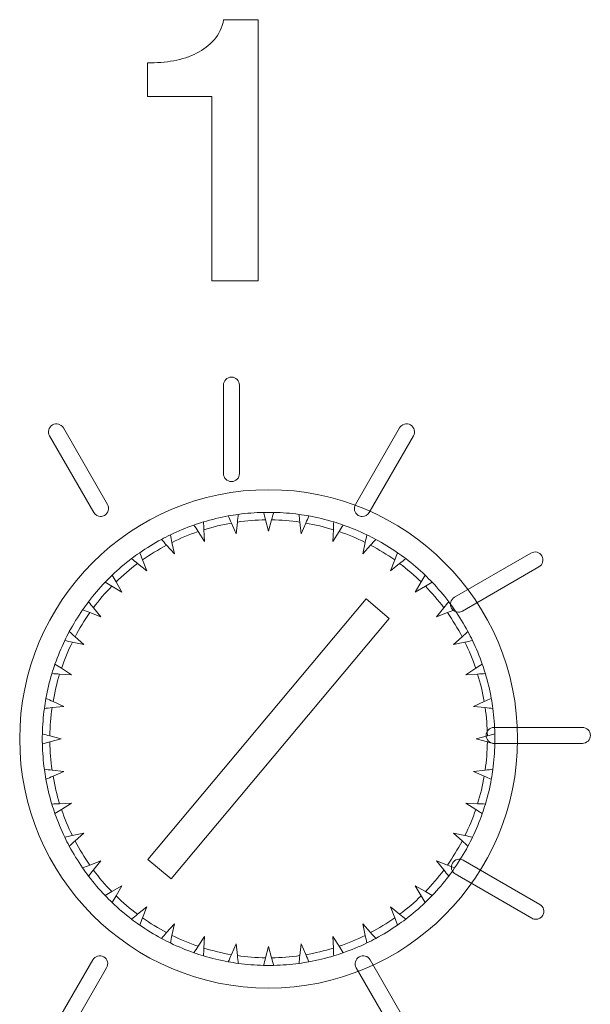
# Model space of a CAD drawing. Header units: millimetres. Extents: x 0 to 2122, y 0 to 1639.
# Tile 52 of 85: x 1738.56 to 1746.13, y 834.81 to 847.85. Entities that reach past the tile are written whole.
import ezdxf

# ---------------------------------------------------------------- set-up
doc = ezdxf.new("R2010")
doc.units = ezdxf.units.MM
doc.layers.add('1', color=7, linetype='Continuous', true_color=0xffffff)
doc.layers.add('2', color=7, linetype='Continuous', true_color=0xffffff)

msp = doc.modelspace()

# ---------------------------------------------------------------- linework, layer by layer
at = {"layer": '1', "color": 7, "linetype": 'Continuous', "lineweight": 13}
for p, q in [((1741.368, 841.18), (1741.431, 841.039)), ((1741.431, 841.039), (1741.447, 841.193)), ((1741.821, 841.222), (1741.861, 841.072)), ((1741.861, 841.072), (1741.901, 841.222)), ((1742.275, 841.193), (1742.291, 841.039)), ((1742.291, 841.039), (1742.354, 841.18)), ((1740.927, 841.068), (1741.011, 840.938)), ((1741.011, 840.938), (1741.003, 841.093)), ((1742.719, 841.093), (1742.711, 840.938)), ((1742.711, 840.938), (1742.795, 841.068)), ((1740.509, 840.888), (1740.612, 840.773)), ((1740.612, 840.773), (1740.58, 840.924)), ((1743.142, 840.924), (1743.109, 840.773)), ((1743.109, 840.773), (1743.213, 840.888)), ((1740.124, 840.645), (1740.245, 840.547)), ((1740.245, 840.547), (1740.189, 840.692)), ((1743.533, 840.692), (1743.477, 840.547)), ((1743.477, 840.547), (1743.598, 840.645)), ((1739.782, 840.344), (1739.916, 840.267)), ((1739.916, 840.267), (1739.839, 840.401)), ((1743.883, 840.401), (1743.805, 840.267)), ((1743.805, 840.267), (1743.94, 840.344)), ((1743.154, 840.175), (1740.261, 836.727)), ((1743.46, 839.917), (1743.154, 840.175)), ((1739.491, 839.994), (1739.636, 839.939)), ((1739.636, 839.939), (1739.539, 840.059)), ((1744.183, 840.059), (1744.086, 839.939)), ((1744.086, 839.939), (1744.23, 839.994)), ((1740.568, 836.47), (1743.46, 839.917)), ((1739.259, 839.603), (1739.411, 839.571)), ((1739.411, 839.571), (1739.295, 839.675)), ((1744.426, 839.675), (1744.311, 839.571)), ((1744.311, 839.571), (1744.463, 839.603)), ((1739.091, 839.18), (1739.246, 839.172)), ((1739.246, 839.172), (1739.116, 839.257)), ((1744.606, 839.257), (1744.476, 839.172)), ((1744.476, 839.172), (1744.631, 839.18)), ((1739.145, 838.753), (1739.003, 838.816)), ((1744.719, 838.816), (1744.577, 838.753)), ((1738.991, 838.736), (1739.145, 838.753)), ((1744.577, 838.753), (1744.731, 838.736)), ((1739.111, 838.322), (1738.961, 838.362)), ((1738.961, 838.282), (1739.111, 838.322)), ((1744.761, 838.362), (1744.611, 838.322)), ((1744.611, 838.322), (1744.761, 838.282)), ((1739.145, 837.892), (1738.991, 837.908)), ((1739.003, 837.829), (1739.145, 837.892)), ((1744.731, 837.908), (1744.577, 837.892)), ((1744.577, 837.892), (1744.719, 837.829)), ((1739.246, 837.473), (1739.091, 837.464)), ((1739.116, 837.388), (1739.246, 837.473)), ((1744.631, 837.464), (1744.476, 837.473)), ((1744.476, 837.473), (1744.606, 837.388)), ((1739.411, 837.074), (1739.259, 837.042)), ((1739.295, 836.97), (1739.411, 837.074)), ((1744.463, 837.042), (1744.311, 837.074)), ((1744.311, 837.074), (1744.426, 836.97)), ((1739.636, 836.706), (1739.491, 836.65)), ((1739.539, 836.586), (1739.636, 836.706)), ((1740.261, 836.727), (1740.568, 836.47)), ((1744.23, 836.65), (1744.086, 836.706)), ((1744.086, 836.706), (1744.183, 836.586)), ((1739.916, 836.378), (1739.782, 836.3)), ((1739.839, 836.244), (1739.916, 836.378)), ((1743.94, 836.3), (1743.805, 836.378)), ((1743.805, 836.378), (1743.883, 836.244)), ((1740.245, 836.098), (1740.124, 836)), ((1740.189, 835.953), (1740.245, 836.098)), ((1743.598, 836), (1743.477, 836.098)), ((1743.477, 836.098), (1743.533, 835.953)), ((1740.612, 835.872), (1740.509, 835.757)), ((1740.58, 835.72), (1740.612, 835.872)), ((1743.213, 835.757), (1743.109, 835.872)), ((1743.109, 835.872), (1743.142, 835.72)), ((1741.011, 835.707), (1740.927, 835.577)), ((1741.003, 835.552), (1741.011, 835.707)), ((1742.795, 835.577), (1742.711, 835.707)), ((1742.711, 835.707), (1742.719, 835.552)), ((1741.431, 835.606), (1741.368, 835.465)), ((1741.447, 835.452), (1741.431, 835.606)), ((1741.861, 835.572), (1741.821, 835.423)), ((1741.901, 835.423), (1741.861, 835.572)), ((1742.291, 835.606), (1742.275, 835.452)), ((1742.354, 835.465), (1742.291, 835.606))]:
    msp.add_line(p, q, dxfattribs=at)
at = {"layer": '1', "color": 7, "linetype": 'Continuous', "lineweight": 13, "extrusion": (0, 0, -1)}
msp.add_circle((-1741.861, 838.322), 3.3, dxfattribs=at)
for start, end in [(73.2757, 79.7243), (82.2757, 88.7243), (91.2757, 97.7243), (100.2757, 106.7243), (64.2757, 70.7243), (109.2757, 115.7243), (55.2757, 61.7243), (118.2757, 124.7243), (46.2757, 52.7243), (127.2757, 133.7243), (37.2757, 43.7243), (136.2757, 142.7243), (28.2757, 34.7243), (145.2757, 151.7243), (19.2757, 25.7243), (154.2757, 160.7243), (10.2757, 16.7243), (163.2757, 169.7243), (1.2757, 7.7243), (172.2757, 178.7243), (352.2757, 358.7243), (181.2757, 187.7243), (343.2757, 349.7243), (190.2757, 196.7243), (334.2757, 340.7243), (199.2757, 205.7243), (325.2757, 331.7243), (208.2757, 214.7243), (316.2757, 322.7243), (217.2757, 223.7243), (307.2757, 313.7243), (226.2757, 232.7243), (298.2757, 304.7243), (235.2757, 241.7243), (289.2757, 295.7243), (244.2757, 250.7243), (280.2757, 286.7243), (253.2757, 259.7243), (271.2757, 277.7243), (262.2757, 268.7243)]:
    msp.add_arc((-1741.861, 838.322), 3, start, end, dxfattribs=at)
at = {"layer": '1', "color": 7, "linetype": 'Continuous', "lineweight": 13}
for radius, start, end in [(3, 97.7243, 100.2757), (3, 88.7243, 91.2757), (3, 79.7243, 82.2757), (3, 106.7243, 109.2757), (2.9, 99.7926, 107.2074), (2.9, 90.7926, 98.2074), (2.9, 81.7926, 89.2074), (2.9, 72.7926, 80.2074), (3, 70.7243, 73.2757), (3, 115.7243, 118.2757), (2.9, 108.7926, 116.2074), (2.9, 63.7926, 71.2074), (3, 61.7243, 64.2757), (2.9, 117.7926, 125.2074), (2.9, 54.7926, 62.2074), (3, 124.7243, 127.2757), (3, 52.7243, 55.2757), (2.9, 126.7926, 134.2074), (2.9, 45.7926, 53.2074), (3, 133.7243, 136.2757), (3, 43.7243, 46.2757), (2.9, 135.7926, 143.2074), (2.9, 36.7926, 44.2074), (3, 142.7243, 145.2757), (3, 34.7243, 37.2757), (2.9, 144.7926, 152.2074), (2.9, 27.7926, 35.2074), (3, 151.7243, 154.2757), (3, 25.7243, 28.2757), (2.9, 153.7926, 161.2074), (2.9, 18.7926, 26.2074), (3, 160.7243, 163.2757), (3, 16.7243, 19.2757), (2.9, 162.7926, 170.2074), (2.9, 9.7926, 17.2074), (3, 169.7243, 172.2757), (3, 7.7243, 10.2757), (2.9, 171.7926, 179.2074), (2.9, 0.7926, 8.2074), (3, 178.7243, 181.2757), (3, 358.7243, 1.2757), (2.9, 180.7926, 188.2074), (2.9, 351.7926, 359.2074), (3, 187.7243, 190.2757), (3, 349.7243, 352.2757), (2.9, 189.7926, 197.2074), (2.9, 342.7926, 350.2074), (3, 196.7243, 199.2757), (2.9, 198.7926, 206.2074), (2.9, 333.7926, 341.2074), (3, 340.7243, 343.2757), (3, 205.7243, 208.2757), (2.9, 207.7926, 215.2074), (2.9, 324.7926, 332.2074), (3, 331.7243, 334.2757), (3, 214.7243, 217.2757), (2.9, 216.7926, 224.2074), (2.9, 315.7926, 323.2074), (3, 322.7243, 325.2757), (3, 223.7243, 226.2757), (2.9, 225.7926, 233.2074), (2.9, 306.7926, 314.2074), (3, 313.7243, 316.2757), (3, 232.7243, 235.2757), (2.9, 234.7926, 242.2074), (2.9, 297.7926, 305.2074), (3, 304.7243, 307.2757), (3, 241.7243, 244.2757), (2.9, 243.7926, 251.2074), (2.9, 288.7926, 296.2074), (3, 295.7243, 298.2757), (2.9, 252.7926, 260.2074), (2.9, 279.7926, 287.2074), (3, 250.7243, 253.2757), (2.9, 261.7926, 269.2074), (2.9, 270.7926, 278.2074), (3, 286.7243, 289.2757), (3, 259.7243, 262.2757), (3, 268.7243, 271.2757), (3, 277.7243, 280.2757)]:
    msp.add_arc((1741.861, 838.322), radius, start, end, dxfattribs=at)
for points in [[(1741.326, 841.274), (1741.34, 841.243), (1741.354, 841.212), (1741.368, 841.18)], [(1741.447, 841.193), (1741.451, 841.227), (1741.454, 841.261), (1741.458, 841.295)], [(1741.794, 841.322), (1741.803, 841.288), (1741.812, 841.255), (1741.821, 841.222)], [(1741.901, 841.222), (1741.91, 841.255), (1741.919, 841.288), (1741.928, 841.322)], [(1742.264, 841.295), (1742.268, 841.261), (1742.271, 841.227), (1742.275, 841.193)], [(1742.354, 841.18), (1742.368, 841.212), (1742.382, 841.243), (1742.396, 841.274)], [(1740.871, 841.154), (1740.889, 841.125), (1740.908, 841.097), (1740.927, 841.068)], [(1741.003, 841.093), (1741.001, 841.127), (1740.999, 841.161), (1740.998, 841.195)], [(1742.724, 841.195), (1742.722, 841.161), (1742.721, 841.127), (1742.719, 841.093)], [(1742.795, 841.068), (1742.814, 841.097), (1742.833, 841.125), (1742.851, 841.154)], [(1740.58, 840.924), (1740.573, 840.958), (1740.566, 840.991), (1740.559, 841.025)], [(1743.163, 841.025), (1743.156, 840.991), (1743.149, 840.958), (1743.142, 840.924)], [(1740.44, 840.964), (1740.463, 840.939), (1740.486, 840.913), (1740.509, 840.888)], [(1743.213, 840.888), (1743.236, 840.913), (1743.259, 840.939), (1743.282, 840.964)], [(1740.189, 840.692), (1740.177, 840.724), (1740.164, 840.756), (1740.152, 840.788)], [(1743.57, 840.788), (1743.558, 840.756), (1743.545, 840.724), (1743.533, 840.692)], [(1740.044, 840.71), (1740.071, 840.688), (1740.097, 840.666), (1740.124, 840.645)], [(1743.598, 840.645), (1743.625, 840.666), (1743.651, 840.688), (1743.678, 840.71)], [(1739.839, 840.401), (1739.822, 840.431), (1739.805, 840.461), (1739.787, 840.49)], [(1743.934, 840.49), (1743.917, 840.461), (1743.9, 840.431), (1743.883, 840.401)], [(1739.693, 840.396), (1739.723, 840.379), (1739.752, 840.362), (1739.782, 840.344)], [(1743.94, 840.344), (1743.969, 840.362), (1743.999, 840.379), (1744.029, 840.396)], [(1739.539, 840.059), (1739.517, 840.086), (1739.495, 840.113), (1739.474, 840.139)], [(1744.248, 840.139), (1744.227, 840.113), (1744.205, 840.086), (1744.183, 840.059)], [(1739.395, 840.031), (1739.427, 840.019), (1739.459, 840.007), (1739.491, 839.994)], [(1744.23, 839.994), (1744.263, 840.007), (1744.295, 840.019), (1744.327, 840.031)], [(1739.295, 839.675), (1739.27, 839.698), (1739.244, 839.721), (1739.219, 839.744)], [(1744.503, 839.744), (1744.477, 839.721), (1744.452, 839.698), (1744.426, 839.675)], [(1739.158, 839.625), (1739.192, 839.617), (1739.225, 839.61), (1739.259, 839.603)], [(1744.463, 839.603), (1744.496, 839.61), (1744.53, 839.617), (1744.564, 839.625)], [(1739.116, 839.257), (1739.087, 839.275), (1739.058, 839.294), (1739.029, 839.313)], [(1744.693, 839.313), (1744.664, 839.294), (1744.635, 839.275), (1744.606, 839.257)], [(1738.988, 839.186), (1739.022, 839.184), (1739.056, 839.182), (1739.091, 839.18)], [(1744.631, 839.18), (1744.665, 839.182), (1744.7, 839.184), (1744.734, 839.186)], [(1739.003, 838.816), (1738.972, 838.83), (1738.94, 838.844), (1738.909, 838.858)], [(1744.813, 838.858), (1744.781, 838.844), (1744.75, 838.83), (1744.719, 838.816)], [(1738.888, 838.726), (1738.922, 838.729), (1738.956, 838.733), (1738.991, 838.736)], [(1744.731, 838.736), (1744.765, 838.733), (1744.8, 838.729), (1744.834, 838.726)], [(1738.961, 838.362), (1738.928, 838.371), (1738.895, 838.38), (1738.862, 838.389)], [(1744.86, 838.389), (1744.827, 838.38), (1744.794, 838.371), (1744.761, 838.362)], [(1738.862, 838.256), (1738.895, 838.264), (1738.928, 838.273), (1738.961, 838.282)], [(1744.761, 838.282), (1744.794, 838.273), (1744.827, 838.264), (1744.86, 838.256)], [(1738.991, 837.908), (1738.956, 837.912), (1738.922, 837.916), (1738.888, 837.919)], [(1744.834, 837.919), (1744.8, 837.916), (1744.765, 837.912), (1744.731, 837.908)], [(1738.909, 837.787), (1738.94, 837.801), (1738.972, 837.815), (1739.003, 837.829)], [(1744.719, 837.829), (1744.75, 837.815), (1744.781, 837.801), (1744.813, 837.787)], [(1739.091, 837.464), (1739.056, 837.463), (1739.022, 837.461), (1738.988, 837.459)], [(1739.029, 837.332), (1739.058, 837.351), (1739.087, 837.369), (1739.116, 837.388)], [(1744.606, 837.388), (1744.635, 837.369), (1744.664, 837.351), (1744.693, 837.332)], [(1744.734, 837.459), (1744.7, 837.461), (1744.665, 837.463), (1744.631, 837.464)], [(1739.259, 837.042), (1739.225, 837.035), (1739.192, 837.027), (1739.158, 837.02)], [(1739.219, 836.901), (1739.244, 836.924), (1739.27, 836.947), (1739.295, 836.97)], [(1744.426, 836.97), (1744.452, 836.947), (1744.477, 836.924), (1744.503, 836.901)], [(1744.564, 837.02), (1744.53, 837.027), (1744.496, 837.035), (1744.463, 837.042)], [(1739.491, 836.65), (1739.459, 836.638), (1739.427, 836.626), (1739.395, 836.613)], [(1739.474, 836.505), (1739.495, 836.532), (1739.517, 836.559), (1739.539, 836.586)], [(1744.183, 836.586), (1744.205, 836.559), (1744.227, 836.532), (1744.248, 836.505)], [(1744.327, 836.613), (1744.295, 836.626), (1744.263, 836.638), (1744.23, 836.65)], [(1739.782, 836.3), (1739.752, 836.283), (1739.723, 836.266), (1739.693, 836.249)], [(1744.029, 836.249), (1743.999, 836.266), (1743.969, 836.283), (1743.94, 836.3)], [(1739.787, 836.154), (1739.805, 836.184), (1739.822, 836.214), (1739.839, 836.244)], [(1743.883, 836.244), (1743.9, 836.214), (1743.917, 836.184), (1743.934, 836.154)], [(1740.124, 836), (1740.097, 835.978), (1740.071, 835.957), (1740.044, 835.935)], [(1740.152, 835.857), (1740.164, 835.889), (1740.177, 835.921), (1740.189, 835.953)], [(1743.533, 835.953), (1743.545, 835.921), (1743.558, 835.889), (1743.57, 835.857)], [(1743.678, 835.935), (1743.651, 835.957), (1743.625, 835.978), (1743.598, 836)], [(1740.509, 835.757), (1740.486, 835.731), (1740.463, 835.706), (1740.44, 835.68)], [(1740.559, 835.62), (1740.566, 835.653), (1740.573, 835.687), (1740.58, 835.72)], [(1743.142, 835.72), (1743.149, 835.687), (1743.156, 835.653), (1743.163, 835.62)], [(1743.282, 835.68), (1743.259, 835.706), (1743.236, 835.731), (1743.213, 835.757)], [(1740.927, 835.577), (1740.908, 835.548), (1740.889, 835.519), (1740.871, 835.491)], [(1740.998, 835.449), (1740.999, 835.484), (1741.001, 835.518), (1741.003, 835.552)], [(1742.719, 835.552), (1742.721, 835.518), (1742.722, 835.484), (1742.724, 835.449)], [(1742.851, 835.491), (1742.833, 835.519), (1742.814, 835.548), (1742.795, 835.577)], [(1741.368, 835.465), (1741.354, 835.433), (1741.34, 835.402), (1741.326, 835.37)], [(1741.458, 835.35), (1741.454, 835.384), (1741.451, 835.418), (1741.447, 835.452)], [(1741.821, 835.423), (1741.812, 835.389), (1741.803, 835.356), (1741.794, 835.323)], [(1741.928, 835.323), (1741.919, 835.356), (1741.91, 835.389), (1741.901, 835.423)], [(1742.275, 835.452), (1742.271, 835.418), (1742.268, 835.384), (1742.264, 835.35)], [(1742.396, 835.37), (1742.382, 835.402), (1742.368, 835.433), (1742.354, 835.465)]]:
    msp.add_open_spline(points, degree=3, dxfattribs=at)
at = {"layer": '2', "color": 7, "linetype": 'Continuous', "lineweight": 13}
for points in [[(1741.139, 847.58), (1741.203, 847.652), (1741.245, 847.741), (1741.265, 847.846)], [(1741.265, 847.846), (1741.265, 847.846), (1741.724, 847.846), (1741.724, 847.846)], [(1741.724, 847.846), (1741.724, 847.846), (1741.724, 844.389), (1741.724, 844.389)], [(1740.907, 847.402), (1740.997, 847.448), (1741.074, 847.507), (1741.139, 847.58)], [(1740.603, 847.303), (1740.715, 847.323), (1740.816, 847.355), (1740.907, 847.402)], [(1740.257, 847.273), (1740.376, 847.273), (1740.491, 847.283), (1740.603, 847.303)], [(1740.257, 846.829), (1740.257, 846.829), (1740.257, 847.273), (1740.257, 847.273)], [(1741.107, 846.829), (1741.107, 846.829), (1740.257, 846.829), (1740.257, 846.829)], [(1741.107, 844.389), (1741.107, 844.389), (1741.107, 846.829), (1741.107, 846.829)], [(1741.724, 844.389), (1741.724, 844.389), (1741.107, 844.389), (1741.107, 844.389)], [(1738.957, 842.334), (1738.927, 842.385), (1738.945, 842.45), (1738.995, 842.479)], [(1738.995, 842.479), (1739.046, 842.508), (1739.111, 842.491), (1739.14, 842.44)], [(1739.14, 842.44), (1739.14, 842.44), (1739.725, 841.426), (1739.725, 841.426)], [(1743.012, 841.426), (1743.012, 841.426), (1743.597, 842.44), (1743.597, 842.44)], [(1743.597, 842.44), (1743.626, 842.49), (1743.691, 842.508), (1743.742, 842.479)], [(1743.742, 842.479), (1743.792, 842.45), (1743.81, 842.385), (1743.78, 842.334)], [(1739.542, 841.32), (1739.542, 841.32), (1738.957, 842.334), (1738.957, 842.334)], [(1743.78, 842.334), (1743.78, 842.334), (1743.195, 841.32), (1743.195, 841.32)], [(1739.725, 841.426), (1739.755, 841.376), (1739.737, 841.311), (1739.687, 841.282)], [(1743.05, 841.282), (1743, 841.311), (1742.982, 841.376), (1743.012, 841.426)], [(1739.634, 841.267), (1739.597, 841.267), (1739.562, 841.286), (1739.542, 841.32)], [(1739.687, 841.282), (1739.67, 841.272), (1739.652, 841.267), (1739.634, 841.267)], [(1743.103, 841.267), (1743.085, 841.267), (1743.067, 841.272), (1743.05, 841.282)], [(1743.195, 841.32), (1743.175, 841.286), (1743.14, 841.267), (1743.103, 841.267)], [(1744.324, 840.197), (1744.324, 840.197), (1745.338, 840.783), (1745.338, 840.783)], [(1745.338, 840.783), (1745.39, 840.813), (1745.453, 840.795), (1745.483, 840.744)], [(1745.483, 840.744), (1745.512, 840.694), (1745.495, 840.629), (1745.445, 840.599)], [(1745.445, 840.599), (1745.445, 840.599), (1744.43, 840.014), (1744.43, 840.014)], [(1744.286, 840.053), (1744.256, 840.103), (1744.273, 840.168), (1744.324, 840.197)], [(1744.377, 840), (1744.341, 840), (1744.305, 840.019), (1744.286, 840.053)], [(1744.43, 840.014), (1744.413, 840.004), (1744.395, 840), (1744.377, 840)], [(1744.298, 836.677), (1744.327, 836.728), (1744.392, 836.745), (1744.442, 836.716)], [(1744.442, 836.716), (1744.442, 836.716), (1745.456, 836.13), (1745.456, 836.13)], [(1744.336, 836.533), (1744.286, 836.562), (1744.268, 836.627), (1744.298, 836.677)], [(1745.35, 835.947), (1745.35, 835.947), (1744.336, 836.533), (1744.336, 836.533)], [(1745.456, 836.13), (1745.507, 836.101), (1745.524, 836.037), (1745.495, 835.986)], [(1745.403, 835.933), (1745.385, 835.933), (1745.367, 835.938), (1745.35, 835.947)], [(1745.495, 835.986), (1745.475, 835.952), (1745.44, 835.933), (1745.403, 835.933)], [(1738.945, 834.382), (1738.945, 834.382), (1739.53, 835.396), (1739.53, 835.396)], [(1743.023, 835.29), (1742.994, 835.341), (1743.011, 835.406), (1743.062, 835.435)], [(1743.062, 835.435), (1743.113, 835.465), (1743.177, 835.447), (1743.207, 835.396)], [(1743.207, 835.396), (1743.207, 835.396), (1743.792, 834.382), (1743.792, 834.382)], [(1739.714, 835.29), (1739.714, 835.29), (1739.128, 834.276), (1739.128, 834.276)], [(1743.609, 834.276), (1743.609, 834.276), (1743.023, 835.29), (1743.023, 835.29)]]:
    msp.add_open_spline(points, degree=3, dxfattribs=at)
for points, knots in [([(1741.368, 841.73), (1741.31, 841.73), (1741.262, 841.777), (1741.262, 841.836), (1741.262, 841.836), (1741.262, 843.006), (1741.262, 843.006), (1741.262, 843.065), (1741.31, 843.112), (1741.427, 843.112), (1741.474, 843.065), (1741.474, 843.006), (1741.474, 843.006), (1741.474, 841.836), (1741.474, 841.836), (1741.474, 841.777), (1741.427, 841.73), (1741.368, 841.73)], [0, 0, 0, 0, 0.166667, 0.166667, 0.166667, 0.333333, 0.333333, 0.333333, 0.5, 0.5, 0.666667, 0.666667, 0.666667, 0.833333, 0.833333, 0.833333, 1, 1, 1, 1]), ([(1746.02, 838.263), (1746.02, 838.263), (1744.849, 838.263), (1744.849, 838.263), (1744.791, 838.263), (1744.743, 838.31), (1744.743, 838.427), (1744.791, 838.474), (1744.849, 838.474), (1744.849, 838.474), (1746.02, 838.474), (1746.02, 838.474), (1746.079, 838.474), (1746.126, 838.427), (1746.126, 838.31), (1746.079, 838.263), (1746.02, 838.263)], [0, 0, 0, 0, 0.166667, 0.166667, 0.166667, 0.333333, 0.333333, 0.5, 0.5, 0.5, 0.666667, 0.666667, 0.666667, 0.833333, 0.833333, 1, 1, 1, 1]), ([(1739.53, 835.396), (1739.56, 835.446), (1739.624, 835.464), (1739.726, 835.406), (1739.743, 835.341), (1739.714, 835.29)], [0.4285714, 0.4285714, 0.4285714, 0.4285714, 0.5714286, 0.5714286, 0.7142857, 0.7142857, 0.7142857, 0.7142857])]:
    msp.add_open_spline(points, degree=3, knots=knots, dxfattribs=at)

doc.saveas('drawing.dxf')
